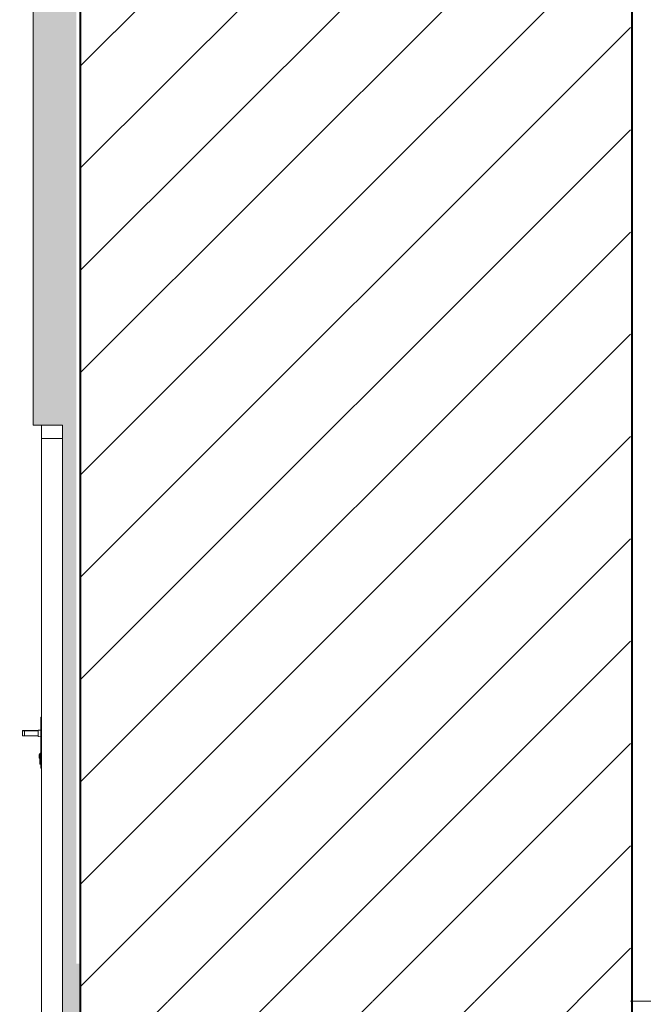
# Model space of a CAD drawing. Header units: millimetres. Extents: x 67877 to 166263, y -957 to 33454.
# Tile 29 of 98: x 77641 to 79967, y 7074 to 10750. Entities that reach past the tile are written whole.
import ezdxf

# ---------------------------------------------------------------- set-up
doc = ezdxf.new("R2010")
doc.units = ezdxf.units.MM
doc.linetypes.add('Wipeout_Contour', pattern=[1000, 0, -1000])
for name, color, linetype, lineweight in [('0_Nr_pióra__1', 7, 'Continuous', 13), ('0_Nr_pióra__102', 9, 'Continuous', 5), ('inw_schody zewnętrzne_Nr_pióra__1', 7, 'Continuous', 13), ('inw_schody zewnętrzne_Nr_pióra__27', 7, 'Continuous', 40), ('inw_schody zewnętrzne_Nr_pióra__3', 7, 'Continuous', 13), ('inw_schody zewnętrzne_Nr_pióra__87', 7, 'Continuous', 13)]:
    doc.layers.add(name, color=color, linetype=linetype, lineweight=lineweight)
doc.layers.add('inw_schody zewnętrzne', color=7, linetype='Continuous')
pattern_1 = [(45, (51469.33, 7089.58), (-190.9188, 190.9188), [])]

msp = doc.modelspace()

# ---------------------------------------------------------------- hatches: boundary and pattern name
at = {"layer": '0_Nr_pióra__102', "linetype": 'Continuous'}
h = msp.add_hatch(dxfattribs=at)
h.set_pattern_fill('Cegła___wiązanie_pospoli_00', color=256, style=0, pattern_type=2)
h.set_pattern_definition([(0, (77778.05, 15996.01), (0, 67), []), (90, (77778.05, 15996.01), (-201, 0), [67, -67]), (90, (77878.55, 16063.01), (-201, 0), [67, -201, 67, -67]), (90, (77828.3, 16197.01), (-100.5, 0), [67, -335])])
h.paths.add_polyline_path([(77689.797, 22556.011), (77866.301, 22556.011), (77866.878, 6836.011), (77801.582, 6835.994), (77800.939, 9236.011), (77691.135, 9236.011)])

# ---------------------------------------------------------------- linework, layer by layer
at = {"layer": 'inw_schody zewnętrzne_Nr_pióra__87', "linetype": 'Continuous'}
msp.add_line((77691.135, 9236.011), (77691.135, 10926.011), dxfattribs=at)

# ---------------------------------------------------------------- wipeouts: each hides what was drawn before it
at = {"linetype": 'Wipeout_Contour', "ltscale": 3063737.918630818}
msp.add_wipeout([(77658.191, 8076.011), (77658.191, 8077.351), (77651.191, 8077.351), (77651.191, 8076.011)], dxfattribs=at).dxf.layer = 'inw_schody zewnętrzne'
at = {"linetype": 'Wipeout_Contour', "ltscale": 5403348.076938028}
msp.add_wipeout([(84001.087, 4226.011), (79860.186, 4226.011), (79860.186, 716.011), (84065.178, 716.011), (86845.178, 716.011), (86845.178, 7226.011), (84001.087, 7226.011)], dxfattribs=at).dxf.layer = 'inw_schody zewnętrzne'

# ---------------------------------------------------------------- next in the draw order: wipeouts: each hides what was drawn before it
at = {"linetype": 'Wipeout_Contour', "ltscale": 3064594.349960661}
msp.add_wipeout([(77851.445, 7226.011), (77866.79, 7226.011), (77866.79, 10926.011), (77851.445, 10926.011)], dxfattribs=at).dxf.layer = 'inw_schody zewnętrzne'
at = {"linetype": 'Wipeout_Contour', "ltscale": 3064171.476765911}
msp.add_wipeout([(77722.191, 7226.011), (77800.939, 7226.011), (77800.939, 9186.011), (77722.191, 9186.011)], dxfattribs=at).dxf.layer = 'inw_schody zewnętrzne'
at = {"linetype": 'Wipeout_Contour', "ltscale": 3063737.9867252}
msp.add_wipeout([(77658.191, 8077.351), (77658.191, 8081.011), (77651.191, 8081.011), (77651.191, 8077.351)], dxfattribs=at).dxf.layer = 'inw_schody zewnętrzne'

# ---------------------------------------------------------------- next in the draw order: wipeouts: each hides what was drawn before it
at = {"linetype": 'Wipeout_Contour', "ltscale": 3064199.64711033}
msp.add_wipeout([(77800.939, 9236.011), (77722.191, 9236.011), (77722.191, 9186.011), (77800.939, 9186.011)], dxfattribs=at).dxf.layer = 'inw_schody zewnętrzne'
at = {"linetype": 'Wipeout_Contour', "ltscale": 3064001.238911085}
msp.add_wipeout([(77722.191, 7956.011), (77722.191, 8146.011), (77719.191, 8146.011), (77719.191, 7956.011)], dxfattribs=at).dxf.layer = 'inw_schody zewnętrzne'
at = {"linetype": 'Wipeout_Contour', "ltscale": 3063738.104739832}
msp.add_wipeout([(77658.191, 8081.011), (77658.191, 8086.011), (77651.191, 8086.011), (77651.191, 8081.011)], dxfattribs=at).dxf.layer = 'inw_schody zewnętrzne'
at = {"linetype": 'Wipeout_Contour', "ltscale": 4600467.547048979}
msp.add_wipeout([(79924.544, 716.011), (79924.544, 7226.011), (77866.79, 7226.011), (77866.79, 6836.011), (77630.186, 6839.023), (77630.186, 716.011)], dxfattribs=at).dxf.layer = 'inw_schody zewnętrzne'

# ---------------------------------------------------------------- next in the draw order: hatches: boundary and pattern name
at = {"layer": 'inw_schody zewnętrzne_Nr_pióra__1', "linetype": 'Continuous'}
h = msp.add_hatch(dxfattribs=at)
h.set_pattern_fill('Bloczki_ceramiczne_0004', color=256, style=0, pattern_type=2)
h.set_pattern_definition(pattern_1)
h.paths.add_polyline_path([(79924.544, 716.011), (79924.544, 7226.011), (77866.79, 7226.011), (77866.79, 6836.011), (77630.186, 6839.023), (77630.186, 716.011)])

# ---------------------------------------------------------------- next in the draw order: linework, layer by layer
at = {"layer": 'inw_schody zewnętrzne_Nr_pióra__3', "linetype": 'Continuous'}
for p, q in [((77722.191, 9186.011), (77722.191, 9236.011)), ((77722.191, 9236.011), (77800.939, 9236.011)), ((77722.191, 9186.011), (77800.939, 9186.011)), ((77722.191, 8146.011), (77719.191, 8146.011))]:
    msp.add_line(p, q, dxfattribs=at)
at = {"layer": 'inw_schody zewnętrzne_Nr_pióra__87', "linetype": 'Continuous'}
for p, q in [((77704.572, 9236.011), (77691.135, 9236.011)), ((77704.572, 9236.011), (77722.191, 9236.011)), ((77800.939, 9236.011), (77800.939, 6836.011))]:
    msp.add_line(p, q, dxfattribs=at)

# ---------------------------------------------------------------- next in the draw order: wipeouts: each hides what was drawn before it
at = {"linetype": 'Wipeout_Contour', "ltscale": 3063738.241124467}
msp.add_wipeout([(77658.191, 8086.011), (77658.191, 8091.011), (77651.191, 8091.011), (77651.191, 8086.011)], dxfattribs=at).dxf.layer = 'inw_schody zewnętrzne'
at = {"linetype": 'Wipeout_Contour', "ltscale": 3063975.849976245}
msp.add_wipeout([(77709.191, 8075.619), (77709.191, 8074.011), (77719.191, 8073.011), (77719.191, 8074.753)], dxfattribs=at).dxf.layer = 'inw_schody zewnętrzne'
at = {"linetype": 'Wipeout_Contour', "ltscale": 3063985.07626394}
msp.add_wipeout([(77715.191, 7973.691), (77715.191, 7971.011), (77719.191, 7969.011), (77719.191, 7971.959)], dxfattribs=at).dxf.layer = 'inw_schody zewnętrzne'

# ---------------------------------------------------------------- next in the draw order: wipeouts: each hides what was drawn before it
at = {"linetype": 'Wipeout_Contour', "ltscale": 7672990.408773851}
msp.add_wipeout([(77866.79, 7086.011), (78544.048, 7086.011), (79140.021, 7086.011), (79579.287, 7086.011), (79920.152, 7086.011), (79920.152, 10926.011), (79579.287, 10926.011), (79140.021, 10926.011), (78544.048, 10926.011), (77866.79, 10926.011)], dxfattribs=at).dxf.layer = 'inw_schody zewnętrzne'
at = {"linetype": 'Wipeout_Contour', "ltscale": 3063738.359334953}
msp.add_wipeout([(77658.191, 8091.011), (77658.191, 8094.671), (77651.191, 8094.671), (77651.191, 8091.011)], dxfattribs=at).dxf.layer = 'inw_schody zewnętrzne'
at = {"linetype": 'Wipeout_Contour', "ltscale": 3063975.935181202}
msp.add_wipeout([(77709.191, 8080.011), (77709.191, 8075.619), (77719.191, 8074.753), (77719.191, 8079.511)], dxfattribs=at).dxf.layer = 'inw_schody zewnętrzne'
at = {"linetype": 'Wipeout_Contour', "ltscale": 3063985.216577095}
msp.add_wipeout([(77715.191, 7981.011), (77715.191, 7973.691), (77719.191, 7971.959), (77719.191, 7980.011)], dxfattribs=at).dxf.layer = 'inw_schody zewnętrzne'

# ---------------------------------------------------------------- next in the draw order: hatches: boundary and pattern name
at = {"layer": 'inw_schody zewnętrzne_Nr_pióra__1', "linetype": 'Continuous'}
h = msp.add_hatch(dxfattribs=at)
h.set_pattern_fill('Bloczki_ceramiczne_0004', color=256, style=0, pattern_type=2)
h.set_pattern_definition(pattern_1)
h.paths.add_polyline_path([(77866.79, 7086.011), (78544.048, 7086.011), (79140.021, 7086.011), (79579.287, 7086.011), (79920.152, 7086.011), (79920.152, 10926.011), (79579.287, 10926.011), (79140.021, 10926.011), (78544.048, 10926.011), (77866.79, 10926.011)])

# ---------------------------------------------------------------- next in the draw order: linework, layer by layer
at = {"layer": '0_Nr_pióra__1', "linetype": 'Continuous'}
msp.add_line((82009.335, 7086.011), (79920.152, 7086.011), dxfattribs=at)
at = {"layer": 'inw_schody zewnętrzne_Nr_pióra__27', "linetype": 'Continuous'}
for p, q in [((77866.79, 10926.011), (77866.79, 6836.011)), ((79924.544, 10926.011), (79924.544, 7086.011)), ((79924.544, 7226.011), (79924.544, 4226.011))]:
    msp.add_line(p, q, dxfattribs=at)
at = {"layer": 'inw_schody zewnętrzne_Nr_pióra__3', "linetype": 'Continuous'}
msp.add_line((77722.191, 7956.011), (77719.191, 7956.011), dxfattribs=at)

# ---------------------------------------------------------------- next in the draw order: wipeouts: each hides what was drawn before it
at = {"linetype": 'Wipeout_Contour', "ltscale": 3063738.427625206}
msp.add_wipeout([(77658.191, 8094.671), (77658.191, 8096.011), (77651.191, 8096.011), (77651.191, 8094.671)], dxfattribs=at).dxf.layer = 'inw_schody zewnętrzne'
at = {"linetype": 'Wipeout_Contour', "ltscale": 3063976.082707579}
msp.add_wipeout([(77709.191, 8086.011), (77709.191, 8080.011), (77719.191, 8079.511), (77719.191, 8086.011)], dxfattribs=at).dxf.layer = 'inw_schody zewnętrzne'
at = {"linetype": 'Wipeout_Contour', "ltscale": 3063985.459717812}
msp.add_wipeout([(77715.191, 7991.011), (77715.191, 7981.011), (77719.191, 7980.011), (77719.191, 7991.011)], dxfattribs=at).dxf.layer = 'inw_schody zewnętrzne'

# ---------------------------------------------------------------- next in the draw order: linework, layer by layer
at = {"layer": 'inw_schody zewnętrzne_Nr_pióra__3', "linetype": 'Continuous'}
msp.add_line((77715.191, 7971.011), (77719.191, 7969.011), dxfattribs=at)

# ---------------------------------------------------------------- next in the draw order: wipeouts: each hides what was drawn before it
at = {"linetype": 'Wipeout_Contour', "ltscale": 3063976.252126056}
msp.add_wipeout([(77709.191, 8092.011), (77709.191, 8086.011), (77719.191, 8086.011), (77719.191, 8092.511)], dxfattribs=at).dxf.layer = 'inw_schody zewnętrzne'
at = {"linetype": 'Wipeout_Contour', "ltscale": 3063985.739676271}
msp.add_wipeout([(77715.191, 8001.011), (77715.191, 7991.011), (77719.191, 7991.011), (77719.191, 8002.011)], dxfattribs=at).dxf.layer = 'inw_schody zewnętrzne'

# ---------------------------------------------------------------- next in the draw order: wipeouts: each hides what was drawn before it
at = {"linetype": 'Wipeout_Contour', "ltscale": 3063976.399957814}
msp.add_wipeout([(77709.191, 8096.404), (77709.191, 8092.011), (77719.191, 8092.511), (77719.191, 8097.27)], dxfattribs=at).dxf.layer = 'inw_schody zewnętrzne'
at = {"linetype": 'Wipeout_Contour', "ltscale": 3063985.983680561}
msp.add_wipeout([(77715.191, 8008.332), (77715.191, 8001.011), (77719.191, 8002.011), (77719.191, 8010.064)], dxfattribs=at).dxf.layer = 'inw_schody zewnętrzne'

# ---------------------------------------------------------------- next in the draw order: wipeouts: each hides what was drawn before it
at = {"linetype": 'Wipeout_Contour', "ltscale": 3063976.485469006}
msp.add_wipeout([(77709.191, 8098.011), (77709.191, 8096.404), (77719.191, 8097.27), (77719.191, 8099.011)], dxfattribs=at).dxf.layer = 'inw_schody zewnętrzne'
at = {"linetype": 'Wipeout_Contour', "ltscale": 3063853.91594309}
msp.add_wipeout([(77709.191, 8076.011), (77709.191, 8077.351), (77658.191, 8077.351), (77658.191, 8076.011)], dxfattribs=at).dxf.layer = 'inw_schody zewnętrzne'
at = {"linetype": 'Wipeout_Contour', "ltscale": 3063986.124859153}
msp.add_wipeout([(77715.191, 8011.011), (77715.191, 8008.332), (77719.191, 8010.064), (77719.191, 8013.011)], dxfattribs=at).dxf.layer = 'inw_schody zewnętrzne'

# ---------------------------------------------------------------- next in the draw order: wipeouts: each hides what was drawn before it
at = {"linetype": 'Wipeout_Contour', "ltscale": 3063853.984034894}
msp.add_wipeout([(77709.191, 8077.351), (77709.191, 8081.011), (77658.191, 8081.011), (77658.191, 8077.351)], dxfattribs=at).dxf.layer = 'inw_schody zewnętrzne'
at = {"linetype": 'Wipeout_Contour', "ltscale": 3063973.670067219}
msp.add_wipeout([(77713.191, 7995.061), (77713.191, 7993.011), (77715.191, 7992.011), (77715.191, 7994.354)], dxfattribs=at).dxf.layer = 'inw_schody zewnętrzne'

# ---------------------------------------------------------------- next in the draw order: linework, layer by layer
at = {"layer": 'inw_schody zewnętrzne_Nr_pióra__3', "linetype": 'Continuous'}
msp.add_line((77715.191, 7971.011), (77715.191, 7973.691), dxfattribs=at)

# ---------------------------------------------------------------- next in the draw order: wipeouts: each hides what was drawn before it
at = {"linetype": 'Wipeout_Contour', "ltscale": 3063854.102045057}
msp.add_wipeout([(77709.191, 8081.011), (77709.191, 8086.011), (77658.191, 8086.011), (77658.191, 8081.011)], dxfattribs=at).dxf.layer = 'inw_schody zewnętrzne'
at = {"linetype": 'Wipeout_Contour', "ltscale": 3063973.770784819}
msp.add_wipeout([(77713.191, 8000.011), (77713.191, 7995.061), (77715.191, 7994.354), (77715.191, 8000.011)], dxfattribs=at).dxf.layer = 'inw_schody zewnętrzne'

# ---------------------------------------------------------------- next in the draw order: linework, layer by layer
at = {"layer": 'inw_schody zewnętrzne_Nr_pióra__3', "linetype": 'Continuous'}
msp.add_line((77715.191, 7973.691), (77715.191, 7981.011), dxfattribs=at)

# ---------------------------------------------------------------- next in the draw order: wipeouts: each hides what was drawn before it
at = {"linetype": 'Wipeout_Contour', "ltscale": 3063854.238424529}
msp.add_wipeout([(77709.191, 8086.011), (77709.191, 8091.011), (77658.191, 8091.011), (77658.191, 8086.011)], dxfattribs=at).dxf.layer = 'inw_schody zewnętrzne'
at = {"linetype": 'Wipeout_Contour', "ltscale": 3063973.911373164}
msp.add_wipeout([(77713.191, 8004.961), (77713.191, 8000.011), (77715.191, 8000.011), (77715.191, 8005.668)], dxfattribs=at).dxf.layer = 'inw_schody zewnętrzne'

# ---------------------------------------------------------------- next in the draw order: wipeouts: each hides what was drawn before it
at = {"linetype": 'Wipeout_Contour', "ltscale": 3063854.35663054}
msp.add_wipeout([(77709.191, 8091.011), (77709.191, 8094.671), (77658.191, 8094.671), (77658.191, 8091.011)], dxfattribs=at).dxf.layer = 'inw_schody zewnętrzne'
at = {"linetype": 'Wipeout_Contour', "ltscale": 3063974.012237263}
msp.add_wipeout([(77713.191, 8007.011), (77713.191, 8004.961), (77715.191, 8005.668), (77715.191, 8008.011)], dxfattribs=at).dxf.layer = 'inw_schody zewnętrzne'

# ---------------------------------------------------------------- next in the draw order: linework, layer by layer
at = {"layer": 'inw_schody zewnętrzne_Nr_pióra__3', "linetype": 'Continuous'}
for p, q in [((77658.191, 8076.011), (77651.191, 8076.011)), ((77709.191, 8076.011), (77658.191, 8076.011)), ((77709.191, 8074.011), (77709.191, 8075.619)), ((77709.191, 8074.011), (77719.191, 8073.011)), ((77715.191, 8011.011), (77719.191, 8013.011)), ((77713.191, 8007.011), (77715.191, 8008.011)), ((77713.191, 8004.961), (77713.191, 8007.011)), ((77713.191, 8000.011), (77713.191, 8004.961)), ((77713.191, 7995.061), (77713.191, 8000.011)), ((77713.191, 7993.011), (77713.191, 7995.061)), ((77713.191, 7993.011), (77715.191, 7992.011)), ((77715.191, 8008.332), (77715.191, 8011.011)), ((77715.191, 8001.011), (77715.191, 8008.332)), ((77715.191, 7991.011), (77715.191, 8001.011)), ((77715.191, 7981.011), (77715.191, 7991.011))]:
    msp.add_line(p, q, dxfattribs=at)

# ---------------------------------------------------------------- next in the draw order: wipeouts: each hides what was drawn before it
at = {"linetype": 'Wipeout_Contour', "ltscale": 3063854.424918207}
msp.add_wipeout([(77709.191, 8094.671), (77709.191, 8096.011), (77658.191, 8096.011), (77658.191, 8094.671)], dxfattribs=at).dxf.layer = 'inw_schody zewnętrzne'

# ---------------------------------------------------------------- next in the draw order: linework, layer by layer
at = {"layer": 'inw_schody zewnętrzne_Nr_pióra__3', "linetype": 'Continuous'}
for p, q in [((77722.191, 6836.011), (77722.191, 9186.011)), ((77719.191, 7956.011), (77719.191, 8146.011)), ((77651.191, 8094.671), (77651.191, 8096.011)), ((77658.191, 8096.011), (77651.191, 8096.011)), ((77651.191, 8091.011), (77651.191, 8094.671)), ((77651.191, 8086.011), (77651.191, 8091.011)), ((77651.191, 8081.011), (77651.191, 8086.011)), ((77658.191, 8094.671), (77658.191, 8096.011)), ((77709.191, 8096.011), (77658.191, 8096.011)), ((77658.191, 8091.011), (77658.191, 8094.671)), ((77658.191, 8086.011), (77658.191, 8091.011)), ((77658.191, 8081.011), (77658.191, 8086.011)), ((77709.191, 8098.011), (77719.191, 8099.011)), ((77709.191, 8096.404), (77709.191, 8098.011)), ((77709.191, 8092.011), (77709.191, 8096.404)), ((77709.191, 8086.011), (77709.191, 8092.011)), ((77709.191, 8080.011), (77709.191, 8086.011)), ((77651.191, 8077.351), (77651.191, 8081.011)), ((77651.191, 8076.011), (77651.191, 8077.351)), ((77658.191, 8077.351), (77658.191, 8081.011)), ((77658.191, 8076.011), (77658.191, 8077.351)), ((77709.191, 8075.619), (77709.191, 8080.011))]:
    msp.add_line(p, q, dxfattribs=at)

doc.saveas('drawing.dxf')
